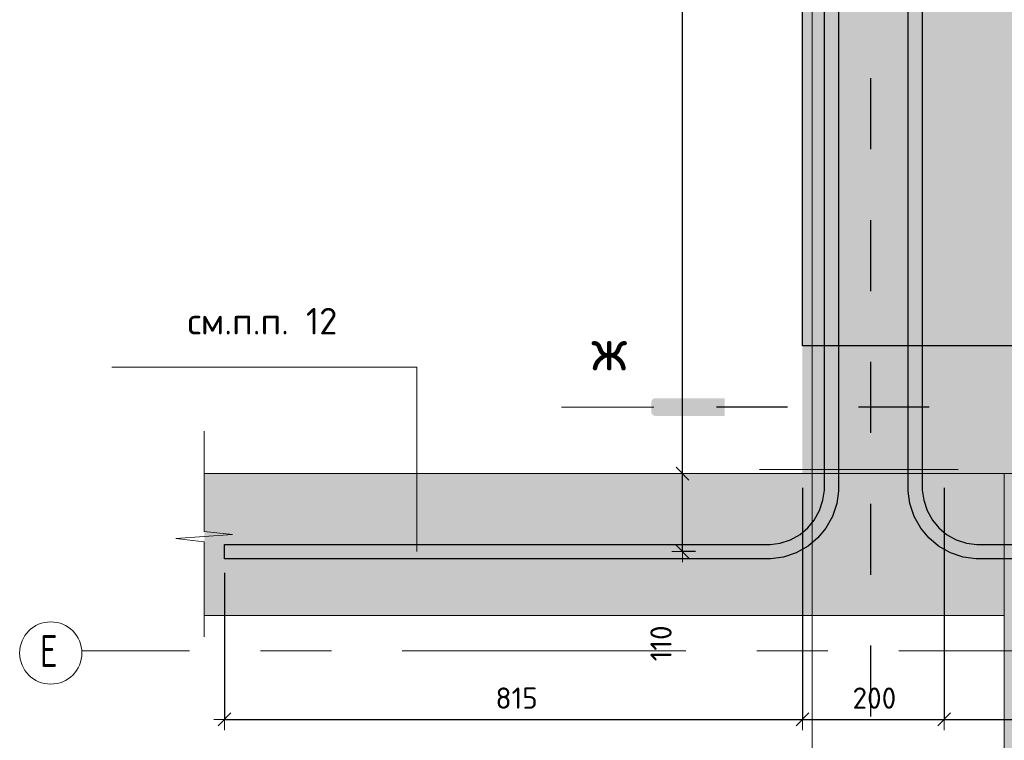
# Model space of a CAD drawing. Header units: metres. Extents: x -38 to 97, y -15 to 21.
# Tile 47 of 205: x 79.85 to 81.24, y -6.23 to -5.21. Entities that reach past the tile are written whole.
import ezdxf

# ---------------------------------------------------------------- set-up
doc = ezdxf.new("R2010")
doc.units = ezdxf.units.M
doc.header["$PDMODE"] = 65
for name, pattern in [('______11', [0.5, 0.4, -0.05, 0, -0.05]), ('______2', [0.0405, 0.03, -0.0105]), ('______5', [1.1, 0.8, -0.1, 0.1, -0.1])]:
    doc.linetypes.add(name, pattern=pattern)
doc.layers.add('XR$4$Арм.стержн.Доп. Арм верхн.зоны Х', color=7, linetype='Continuous', lineweight=35, true_color=0x8c8cff)
doc.layers.add('XR$6$Арм.стержн.Доп. Арм верхн.зоны Х', color=7, linetype='Continuous', lineweight=35, true_color=0x8c8cff)
for name, color, linetype, lineweight in [('XR$4$ВК__отв в полу 1-2 эт', 220, 'Continuous', 25), ('XR$4$Общий слой (1)_1', 7, 'Continuous', 13), ('XR$4$Осевая линия (1)', 7, '______5', 13), ('XR$4$Перекрытие (1)', 7, 'Continuous', 35), ('XR$4$Размерная линия (1)', 7, 'Continuous', 13), ('XR$4$Текст_ общее_1', 7, 'Continuous', 13), ('XR$6$ВК__отв в полу 1-2 эт', 220, 'Continuous', 25), ('XR$6$Общий слой (1)_1', 7, 'Continuous', 13), ('XR$6$Осевая линия (1)', 7, '______5', 13), ('XR$6$Перекрытие (1)', 7, 'Continuous', 35), ('XR$6$Размерная линия (1)', 7, 'Continuous', 13), ('XR$6$Текст_ общее_1', 7, 'Continuous', 13)]:
    doc.layers.add(name, color=color, linetype=linetype, lineweight=lineweight)
doc.styles.add('ISOCPEUR', font='txt')
doc.dimstyles.new('DIMSTYLE_24', dxfattribs={"dimtxt": 0.03, "dimasz": 0.03, "dimexe": 0, "dimexo": 0, "dimgap": 0.015, "dimtad": 2, "dimdec": 0, "dimlfac": 1000, "dimrnd": 5, "dimzin": 12, "dimdsep": 46, "dimtxsty": 'ISOCPEUR', "dimblk1": 'ALL_ML_STRICH', "dimblk2": 'ALL_ML_STRICH', "dimsah": 1, "dimcen": 0, "dimclrd": 7, "dimclre": 256, "dimclrt": 7, "dimadec": 0, "dimazin": 0, "dimtfac": 1, "dimtdec": 0, "dimtix": 1, "dimtmove": 2, "dimatfit": 3, "dimfxl": 0, "dimtzin": 0, "dimlwd": 0, "dimlwe": -3, "dimarcsym": 0})
pattern_1 = [(0, (0.45, 0.45), (0.225, 0.225), [0.225, -0.225]), (90, (0.45, 0.45), (-0.225, 0.225), [0.225, -0.225])]

# ---------------------------------------------------------------- blocks, each defined once
blk = doc.blocks.new('ЭЛЕМЕНТ_УЗОРА_20')
at = {"color": 7, "linetype": 'Continuous', "lineweight": 13, "transparency": 33554687}
blk.add_line((80.1122, -6.0799), (80.1122, -6.0799), dxfattribs=at)
blk.add_lwpolyline([(80.1122, -5.7899), (80.1122, -5.9317), (80.1522, -5.9358), (80.0722, -5.9413), (80.1122, -5.9459), (80.1122, -6.0799)], dxfattribs=at)
blk = doc.blocks.new('ALL_ML_STRICH')
at = {"color": 0, "linetype": 'ByBlock', "lineweight": -2}
for p, q in [((0, -0.5), (0, 0.5)), ((-1, 0), (0.5, 0)), ((-0.3, -0.3), (0.3, 0.3))]:
    blk.add_line(p, q, dxfattribs=at)
blk = doc.blocks.new('*D432')
at = {"layer": 'DEFPOINTS', "color": 7, "linetype": 'Continuous', "lineweight": 13, "transparency": 33554687}
for p in [(80.9556, -5.8499), (80.1406, -5.9699), (80.1406, -6.1964)]:
    blk.add_point(p, dxfattribs=at)
at = {"layer": 'XR$4$Размерная линия (1)', "color": 9, "linetype": 'Continuous', "lineweight": -2, "true_color": 0xc7c7c7, "transparency": 33554687}
for p, q in [((80.9556, -5.8699), (80.9556, -6.1964)), ((80.1406, -5.9899), (80.1406, -6.1964))]:
    blk.add_line(p, q, dxfattribs=at)
at = {"layer": 'XR$4$Размерная линия (1)', "color": 7, "linetype": 'Continuous', "lineweight": -2, "transparency": 33554687}
blk.add_line((80.1406, -6.1964), (80.9556, -6.1964), dxfattribs=at)
at = {"layer": 'XR$4$Размерная линия (1)', "color": 7, "linetype": 'Continuous', "lineweight": 13, "transparency": 33554687, "xscale": 0.03, "yscale": 0.03, "zscale": 0.03, "rotation": 180}
blk.add_blockref('ALL_ML_STRICH', (80.1406, -6.1964), dxfattribs=at)
at = {"layer": 'XR$4$Размерная линия (1)', "color": 7, "linetype": 'Continuous', "lineweight": 13, "transparency": 33554687, "xscale": 0.03, "yscale": 0.03, "zscale": 0.03}
blk.add_blockref('ALL_ML_STRICH', (80.9556, -6.1964), dxfattribs=at)
at = {"layer": 'XR$4$Размерная линия (1)', "color": 7, "linetype": 'Continuous', "lineweight": 13, "transparency": 33554687, "insert": (80.5526, -6.1664), "char_height": 0.03, "width": 0.09, "attachment_point": 5, "style": 'ISOCPEUR'}
blk.add_mtext('\\A1;{815}', dxfattribs=at)
blk = doc.blocks.new('*D433')
at = {"layer": 'DEFPOINTS', "color": 7, "linetype": 'Continuous', "lineweight": 13, "transparency": 33554687}
for p in [(80.9556, -5.8499), (81.1556, -5.8499), (80.9556, -6.1964)]:
    blk.add_point(p, dxfattribs=at)
at = {"layer": 'XR$4$Размерная линия (1)', "color": 9, "linetype": 'Continuous', "lineweight": -2, "true_color": 0xc7c7c7, "transparency": 33554687}
for p, q in [((80.9556, -5.8699), (80.9556, -6.1964)), ((81.1556, -5.8699), (81.1556, -6.1964))]:
    blk.add_line(p, q, dxfattribs=at)
at = {"layer": 'XR$4$Размерная линия (1)', "color": 7, "linetype": 'Continuous', "lineweight": -2, "transparency": 33554687}
blk.add_line((80.9556, -6.1964), (81.1556, -6.1964), dxfattribs=at)
at = {"layer": 'XR$4$Размерная линия (1)', "color": 7, "linetype": 'Continuous', "lineweight": 13, "transparency": 33554687, "xscale": 0.03, "yscale": 0.03, "zscale": 0.03, "rotation": 180}
blk.add_blockref('ALL_ML_STRICH', (80.9556, -6.1964), dxfattribs=at)
at = {"layer": 'XR$4$Размерная линия (1)', "color": 7, "linetype": 'Continuous', "lineweight": 13, "transparency": 33554687, "xscale": 0.03, "yscale": 0.03, "zscale": 0.03}
blk.add_blockref('ALL_ML_STRICH', (81.1556, -6.1964), dxfattribs=at)
at = {"layer": 'XR$4$Размерная линия (1)', "color": 7, "linetype": 'Continuous', "lineweight": 13, "transparency": 33554687, "insert": (81.0571, -6.1664), "char_height": 0.03, "width": 0.09, "attachment_point": 5, "style": 'ISOCPEUR'}
blk.add_mtext('\\A1;{200}', dxfattribs=at)
blk = doc.blocks.new('*D434')
at = {"layer": 'DEFPOINTS', "color": 7, "linetype": 'Continuous', "lineweight": 13, "transparency": 33554687}
for p in [(81.1556, -5.8499), (81.9706, -5.9699), (81.1556, -6.1964)]:
    blk.add_point(p, dxfattribs=at)
at = {"layer": 'XR$4$Размерная линия (1)', "color": 9, "linetype": 'Continuous', "lineweight": -2, "true_color": 0xc7c7c7, "transparency": 33554687}
for p, q in [((81.1556, -5.8699), (81.1556, -6.1964)), ((81.9706, -5.9899), (81.9706, -6.1964))]:
    blk.add_line(p, q, dxfattribs=at)
at = {"layer": 'XR$4$Размерная линия (1)', "color": 7, "linetype": 'Continuous', "lineweight": -2, "transparency": 33554687}
blk.add_line((81.1556, -6.1964), (81.9706, -6.1964), dxfattribs=at)
at = {"layer": 'XR$4$Размерная линия (1)', "color": 7, "linetype": 'Continuous', "lineweight": 13, "transparency": 33554687, "xscale": 0.03, "yscale": 0.03, "zscale": 0.03, "rotation": 180}
blk.add_blockref('ALL_ML_STRICH', (81.1556, -6.1964), dxfattribs=at)
at = {"layer": 'XR$4$Размерная линия (1)', "color": 7, "linetype": 'Continuous', "lineweight": 13, "transparency": 33554687, "xscale": 0.03, "yscale": 0.03, "zscale": 0.03}
blk.add_blockref('ALL_ML_STRICH', (81.9706, -6.1964), dxfattribs=at)
at = {"layer": 'XR$4$Размерная линия (1)', "color": 7, "linetype": 'Continuous', "lineweight": 13, "transparency": 33554687, "insert": (81.5676, -6.1664), "char_height": 0.03, "width": 0.09, "attachment_point": 5, "style": 'ISOCPEUR'}
blk.add_mtext('\\A1;{815}', dxfattribs=at)
blk = doc.blocks.new('*D435')
at = {"layer": 'DEFPOINTS', "color": 7, "linetype": 'Continuous', "lineweight": 13, "transparency": 33554687}
for p in [(80.7944, -5.8499), (80.7864, -5.9599), (80.825, -5.9599)]:
    blk.add_point(p, dxfattribs=at)
at = {"layer": 'XR$4$Размерная линия (1)', "color": 9, "linetype": 'Continuous', "lineweight": -2, "true_color": 0xc7c7c7, "transparency": 33554687}
for p, q in [((80.7864, -5.8499), (80.7864, -5.8499)), ((80.805, -5.9599), (80.7864, -5.9599))]:
    blk.add_line(p, q, dxfattribs=at)
at = {"layer": 'XR$4$Размерная линия (1)', "color": 7, "linetype": 'Continuous', "lineweight": -2, "transparency": 33554687}
blk.add_line((80.7864, -5.9599), (80.7864, -5.8499), dxfattribs=at)
at = {"layer": 'XR$4$Размерная линия (1)', "color": 7, "linetype": 'Continuous', "lineweight": 13, "transparency": 33554687, "xscale": 0.03, "yscale": 0.03, "zscale": 0.03}
for p, rotation in [((80.7864, -5.8499), 90), ((80.7864, -5.9599), 270)]:
    blk.add_blockref('ALL_ML_STRICH', p, dxfattribs=dict(at, rotation=rotation))
at = {"layer": 'XR$4$Размерная линия (1)', "color": 7, "linetype": 'Continuous', "lineweight": 13, "transparency": 33554687, "insert": (80.7562, -6.0892), "char_height": 0.03, "width": 0.09, "attachment_point": 5, "rotation": 90, "style": 'ISOCPEUR'}
blk.add_mtext('\\A1;{110}', dxfattribs=at)
blk = doc.blocks.new('*D436')
at = {"layer": 'DEFPOINTS', "color": 7, "linetype": 'Continuous', "lineweight": 13, "transparency": 33554687}
for p in [(80.9866, -4.2999), (80.7864, -5.8499), (80.7944, -5.8499)]:
    blk.add_point(p, dxfattribs=at)
at = {"layer": 'XR$4$Размерная линия (1)', "color": 9, "linetype": 'Continuous', "lineweight": -2, "true_color": 0xc7c7c7, "transparency": 33554687}
for p, q in [((80.9666, -4.2999), (80.7864, -4.2999)), ((80.7864, -5.8499), (80.7864, -5.8499))]:
    blk.add_line(p, q, dxfattribs=at)
at = {"layer": 'XR$4$Размерная линия (1)', "color": 7, "linetype": 'Continuous', "lineweight": -2, "transparency": 33554687}
blk.add_line((80.7864, -5.8499), (80.7864, -4.2999), dxfattribs=at)
at = {"layer": 'XR$4$Размерная линия (1)', "color": 7, "linetype": 'Continuous', "lineweight": 13, "transparency": 33554687, "xscale": 0.03, "yscale": 0.03, "zscale": 0.03}
for p, rotation in [((80.7864, -4.2999), 90), ((80.7864, -5.8499), 270)]:
    blk.add_blockref('ALL_ML_STRICH', p, dxfattribs=dict(at, rotation=rotation))
at = {"layer": 'XR$4$Размерная линия (1)', "color": 7, "linetype": 'Continuous', "lineweight": 13, "transparency": 33554687, "insert": (80.7564, -5.0704), "char_height": 0.03, "width": 0.12, "attachment_point": 5, "rotation": 90, "style": 'ISOCPEUR'}
blk.add_mtext('\\A1;{1550}', dxfattribs=at)
blk = doc.blocks.new('СЛОЖНЫЙ_ОБЪЕКТ_58')
at = {"color": 7, "linetype": '______2', "lineweight": 25, "transparency": 33554687}
blk.add_line((81.0518, -4.2924), (81.0518, -6.901), dxfattribs=at)
blk = doc.blocks.new('ЭЛЕМЕНТ_УЗОРА_41')
at = {"color": 7, "linetype": 'Continuous', "lineweight": 13, "transparency": 33554687}
blk.add_line((80.1122, -6.0799), (80.1122, -6.0799), dxfattribs=at)
blk.add_lwpolyline([(80.1122, -5.7899), (80.1122, -5.9317), (80.1522, -5.9358), (80.0722, -5.9413), (80.1122, -5.9459), (80.1122, -6.0799)], dxfattribs=at)
blk = doc.blocks.new('*D820')
at = {"layer": 'DEFPOINTS', "color": 7, "linetype": 'Continuous', "lineweight": 13, "transparency": 33554687}
for p in [(80.9556, -5.8499), (80.1406, -5.9699), (80.1406, -6.1964)]:
    blk.add_point(p, dxfattribs=at)
at = {"layer": 'XR$6$Размерная линия (1)', "color": 9, "linetype": 'Continuous', "lineweight": -2, "true_color": 0xc7c7c7, "transparency": 33554687}
for p, q in [((80.9556, -5.8699), (80.9556, -6.1964)), ((80.1406, -5.9899), (80.1406, -6.1964))]:
    blk.add_line(p, q, dxfattribs=at)
at = {"layer": 'XR$6$Размерная линия (1)', "color": 7, "linetype": 'Continuous', "lineweight": -2, "transparency": 33554687}
blk.add_line((80.1406, -6.1964), (80.9556, -6.1964), dxfattribs=at)
at = {"layer": 'XR$6$Размерная линия (1)', "color": 7, "linetype": 'Continuous', "lineweight": 13, "transparency": 33554687, "xscale": 0.03, "yscale": 0.03, "zscale": 0.03, "rotation": 180}
blk.add_blockref('ALL_ML_STRICH', (80.1406, -6.1964), dxfattribs=at)
at = {"layer": 'XR$6$Размерная линия (1)', "color": 7, "linetype": 'Continuous', "lineweight": 13, "transparency": 33554687, "xscale": 0.03, "yscale": 0.03, "zscale": 0.03}
blk.add_blockref('ALL_ML_STRICH', (80.9556, -6.1964), dxfattribs=at)
at = {"layer": 'XR$6$Размерная линия (1)', "color": 7, "linetype": 'Continuous', "lineweight": 13, "transparency": 33554687, "insert": (80.5526, -6.1664), "char_height": 0.03, "width": 0.09, "attachment_point": 5, "style": 'ISOCPEUR'}
blk.add_mtext('\\A1;{815}', dxfattribs=at)
blk = doc.blocks.new('*D821')
at = {"layer": 'DEFPOINTS', "color": 7, "linetype": 'Continuous', "lineweight": 13, "transparency": 33554687}
for p in [(80.9556, -5.8499), (81.1556, -5.8499), (80.9556, -6.1964)]:
    blk.add_point(p, dxfattribs=at)
at = {"layer": 'XR$6$Размерная линия (1)', "color": 9, "linetype": 'Continuous', "lineweight": -2, "true_color": 0xc7c7c7, "transparency": 33554687}
for p, q in [((80.9556, -5.8699), (80.9556, -6.1964)), ((81.1556, -5.8699), (81.1556, -6.1964))]:
    blk.add_line(p, q, dxfattribs=at)
at = {"layer": 'XR$6$Размерная линия (1)', "color": 7, "linetype": 'Continuous', "lineweight": -2, "transparency": 33554687}
blk.add_line((80.9556, -6.1964), (81.1556, -6.1964), dxfattribs=at)
at = {"layer": 'XR$6$Размерная линия (1)', "color": 7, "linetype": 'Continuous', "lineweight": 13, "transparency": 33554687, "xscale": 0.03, "yscale": 0.03, "zscale": 0.03, "rotation": 180}
blk.add_blockref('ALL_ML_STRICH', (80.9556, -6.1964), dxfattribs=at)
at = {"layer": 'XR$6$Размерная линия (1)', "color": 7, "linetype": 'Continuous', "lineweight": 13, "transparency": 33554687, "xscale": 0.03, "yscale": 0.03, "zscale": 0.03}
blk.add_blockref('ALL_ML_STRICH', (81.1556, -6.1964), dxfattribs=at)
at = {"layer": 'XR$6$Размерная линия (1)', "color": 7, "linetype": 'Continuous', "lineweight": 13, "transparency": 33554687, "insert": (81.0571, -6.1664), "char_height": 0.03, "width": 0.09, "attachment_point": 5, "style": 'ISOCPEUR'}
blk.add_mtext('\\A1;{200}', dxfattribs=at)
blk = doc.blocks.new('*D822')
at = {"layer": 'DEFPOINTS', "color": 7, "linetype": 'Continuous', "lineweight": 13, "transparency": 33554687}
for p in [(81.1556, -5.8499), (81.9706, -5.9699), (81.1556, -6.1964)]:
    blk.add_point(p, dxfattribs=at)
at = {"layer": 'XR$6$Размерная линия (1)', "color": 9, "linetype": 'Continuous', "lineweight": -2, "true_color": 0xc7c7c7, "transparency": 33554687}
for p, q in [((81.1556, -5.8699), (81.1556, -6.1964)), ((81.9706, -5.9899), (81.9706, -6.1964))]:
    blk.add_line(p, q, dxfattribs=at)
at = {"layer": 'XR$6$Размерная линия (1)', "color": 7, "linetype": 'Continuous', "lineweight": -2, "transparency": 33554687}
blk.add_line((81.1556, -6.1964), (81.9706, -6.1964), dxfattribs=at)
at = {"layer": 'XR$6$Размерная линия (1)', "color": 7, "linetype": 'Continuous', "lineweight": 13, "transparency": 33554687, "xscale": 0.03, "yscale": 0.03, "zscale": 0.03, "rotation": 180}
blk.add_blockref('ALL_ML_STRICH', (81.1556, -6.1964), dxfattribs=at)
at = {"layer": 'XR$6$Размерная линия (1)', "color": 7, "linetype": 'Continuous', "lineweight": 13, "transparency": 33554687, "xscale": 0.03, "yscale": 0.03, "zscale": 0.03}
blk.add_blockref('ALL_ML_STRICH', (81.9706, -6.1964), dxfattribs=at)
at = {"layer": 'XR$6$Размерная линия (1)', "color": 7, "linetype": 'Continuous', "lineweight": 13, "transparency": 33554687, "insert": (81.5676, -6.1664), "char_height": 0.03, "width": 0.09, "attachment_point": 5, "style": 'ISOCPEUR'}
blk.add_mtext('\\A1;{815}', dxfattribs=at)
blk = doc.blocks.new('*D823')
at = {"layer": 'DEFPOINTS', "color": 7, "linetype": 'Continuous', "lineweight": 13, "transparency": 33554687}
for p in [(80.7944, -5.8499), (80.7864, -5.9599), (80.825, -5.9599)]:
    blk.add_point(p, dxfattribs=at)
at = {"layer": 'XR$6$Размерная линия (1)', "color": 9, "linetype": 'Continuous', "lineweight": -2, "true_color": 0xc7c7c7, "transparency": 33554687}
for p, q in [((80.7864, -5.8499), (80.7864, -5.8499)), ((80.805, -5.9599), (80.7864, -5.9599))]:
    blk.add_line(p, q, dxfattribs=at)
at = {"layer": 'XR$6$Размерная линия (1)', "color": 7, "linetype": 'Continuous', "lineweight": -2, "transparency": 33554687}
blk.add_line((80.7864, -5.9599), (80.7864, -5.8499), dxfattribs=at)
at = {"layer": 'XR$6$Размерная линия (1)', "color": 7, "linetype": 'Continuous', "lineweight": 13, "transparency": 33554687, "xscale": 0.03, "yscale": 0.03, "zscale": 0.03}
for p, rotation in [((80.7864, -5.8499), 90), ((80.7864, -5.9599), 270)]:
    blk.add_blockref('ALL_ML_STRICH', p, dxfattribs=dict(at, rotation=rotation))
at = {"layer": 'XR$6$Размерная линия (1)', "color": 7, "linetype": 'Continuous', "lineweight": 13, "transparency": 33554687, "insert": (80.7562, -6.0892), "char_height": 0.03, "width": 0.09, "attachment_point": 5, "rotation": 90, "style": 'ISOCPEUR'}
blk.add_mtext('\\A1;{110}', dxfattribs=at)
blk = doc.blocks.new('*D824')
at = {"layer": 'DEFPOINTS', "color": 7, "linetype": 'Continuous', "lineweight": 13, "transparency": 33554687}
for p in [(80.9866, -4.2999), (80.7864, -5.8499), (80.7944, -5.8499)]:
    blk.add_point(p, dxfattribs=at)
at = {"layer": 'XR$6$Размерная линия (1)', "color": 9, "linetype": 'Continuous', "lineweight": -2, "true_color": 0xc7c7c7, "transparency": 33554687}
for p, q in [((80.9666, -4.2999), (80.7864, -4.2999)), ((80.7864, -5.8499), (80.7864, -5.8499))]:
    blk.add_line(p, q, dxfattribs=at)
at = {"layer": 'XR$6$Размерная линия (1)', "color": 7, "linetype": 'Continuous', "lineweight": -2, "transparency": 33554687}
blk.add_line((80.7864, -5.8499), (80.7864, -4.2999), dxfattribs=at)
at = {"layer": 'XR$6$Размерная линия (1)', "color": 7, "linetype": 'Continuous', "lineweight": 13, "transparency": 33554687, "xscale": 0.03, "yscale": 0.03, "zscale": 0.03}
for p, rotation in [((80.7864, -4.2999), 90), ((80.7864, -5.8499), 270)]:
    blk.add_blockref('ALL_ML_STRICH', p, dxfattribs=dict(at, rotation=rotation))
at = {"layer": 'XR$6$Размерная линия (1)', "color": 7, "linetype": 'Continuous', "lineweight": 13, "transparency": 33554687, "insert": (80.7564, -5.0704), "char_height": 0.03, "width": 0.12, "attachment_point": 5, "rotation": 90, "style": 'ISOCPEUR'}
blk.add_mtext('\\A1;{1550}', dxfattribs=at)
blk = doc.blocks.new('СЛОЖНЫЙ_ОБЪЕКТ_100')
at = {"color": 7, "linetype": '______2', "lineweight": 25, "transparency": 33554687}
blk.add_line((81.0518, -4.2924), (81.0518, -6.901), dxfattribs=at)

msp = doc.modelspace()

# ---------------------------------------------------------------- hatches: boundary and pattern name
at = {"linetype": 'Continuous', "lineweight": 13, "true_color": 0xf1f1f1, "transparency": 33554687}
for points in [[(84.3056, -4.2499), (80.9556, -4.2499), (80.9556, -5.8499), (84.3056, -5.8499)], [(84.3056, -4.2499), (80.9556, -4.2499), (80.9556, -5.8499), (84.3056, -5.8499)], [(81.24, -5.8499), (80.1122, -5.8499), (80.1122, -6.0499), (81.24, -6.0499)], [(81.24, -5.8499), (80.1122, -5.8499), (80.1122, -6.0499), (81.24, -6.0499)], [(81.24, -7.2854), (84.4996, -7.2854), (84.4996, -5.8499), (81.24, -5.8499)], [(81.24, -7.2854), (84.4996, -7.2854), (84.4996, -5.8499), (81.24, -5.8499)]]:
    msp.add_hatch(color=7, dxfattribs=at).paths.add_polyline_path(points)
at = {"linetype": 'Continuous', "lineweight": 13, "transparency": 33554687}
h = msp.add_hatch(dxfattribs=at)
h.set_pattern_fill('____', scale=0.225, style=0, pattern_type=2)
h.set_pattern_definition(pattern_1)
h.paths.add_polyline_path([(81.4806, -5.6699), (81.1556, -5.6699), (81.1556, -5.8499), (81.4806, -5.8499)], flags=0)
h = msp.add_hatch(dxfattribs=at)
h.set_pattern_fill('____', scale=0.225, style=0, pattern_type=2)
h.set_pattern_definition(pattern_1)
h.paths.add_polyline_path([(81.4806, -5.6699), (81.1556, -5.6699), (81.1556, -5.8499), (81.4806, -5.8499)], flags=0)
at = {"linetype": 'Continuous', "lineweight": 25, "true_color": 0x000000, "transparency": 33554687}
msp.add_hatch(color=18, dxfattribs=at).paths.add_polyline_path([(80.7477, -5.7436), (80.7484, -5.7435), (80.8459, -5.7435), (80.8459, -5.7686), (80.7484, -5.7686), (80.7477, -5.7686), (80.7469, -5.7684), (80.7462, -5.7682), (80.7455, -5.7678), (80.7449, -5.7674), (80.7443, -5.7669), (80.7438, -5.7663), (80.7434, -5.7657), (80.743, -5.765), (80.7428, -5.7643), (80.7426, -5.7635), (80.7426, -5.7627), (80.7426, -5.7494), (80.7426, -5.7486), (80.7428, -5.7479), (80.743, -5.7471), (80.7434, -5.7465), (80.7438, -5.7458), (80.7443, -5.7452), (80.7449, -5.7447), (80.7455, -5.7443), (80.7462, -5.744), (80.7469, -5.7437)], flags=16)
msp.add_hatch(color=18, dxfattribs=at).paths.add_polyline_path([(80.7477, -5.7436), (80.7484, -5.7435), (80.8459, -5.7435), (80.8459, -5.7686), (80.7484, -5.7686), (80.7477, -5.7686), (80.7469, -5.7684), (80.7462, -5.7682), (80.7455, -5.7678), (80.7449, -5.7674), (80.7443, -5.7669), (80.7438, -5.7663), (80.7434, -5.7657), (80.743, -5.765), (80.7428, -5.7643), (80.7426, -5.7635), (80.7426, -5.7627), (80.7426, -5.7494), (80.7426, -5.7486), (80.7428, -5.7479), (80.743, -5.7471), (80.7434, -5.7465), (80.7438, -5.7458), (80.7443, -5.7452), (80.7449, -5.7447), (80.7455, -5.7443), (80.7462, -5.744), (80.7469, -5.7437)], flags=16)
msp.add_hatch(color=18, dxfattribs=at).paths.add_polyline_path([(81.2281, -5.7436), (81.2273, -5.7435), (81.1299, -5.7435), (81.1299, -5.7686), (81.2273, -5.7686), (81.2281, -5.7686), (81.2289, -5.7684), (81.2296, -5.7682), (81.2303, -5.7678), (81.2309, -5.7674), (81.2315, -5.7669), (81.232, -5.7663), (81.2324, -5.7657), (81.2328, -5.765), (81.233, -5.7643), (81.2332, -5.7635), (81.2332, -5.7627), (81.2332, -5.7494), (81.2332, -5.7486), (81.233, -5.7479), (81.2328, -5.7471), (81.2324, -5.7465), (81.232, -5.7458), (81.2315, -5.7452), (81.2309, -5.7447), (81.2303, -5.7443), (81.2296, -5.744), (81.2289, -5.7437)])
msp.add_hatch(color=18, dxfattribs=at).paths.add_polyline_path([(81.2281, -5.7436), (81.2273, -5.7435), (81.1299, -5.7435), (81.1299, -5.7686), (81.2273, -5.7686), (81.2281, -5.7686), (81.2289, -5.7684), (81.2296, -5.7682), (81.2303, -5.7678), (81.2309, -5.7674), (81.2315, -5.7669), (81.232, -5.7663), (81.2324, -5.7657), (81.2328, -5.765), (81.233, -5.7643), (81.2332, -5.7635), (81.2332, -5.7627), (81.2332, -5.7494), (81.2332, -5.7486), (81.233, -5.7479), (81.2328, -5.7471), (81.2324, -5.7465), (81.232, -5.7458), (81.2315, -5.7452), (81.2309, -5.7447), (81.2303, -5.7443), (81.2296, -5.744), (81.2289, -5.7437)])

# ---------------------------------------------------------------- linework, layer by layer
at = {"color": 52, "linetype": 'Continuous', "lineweight": 13, "transparency": 33554687}
for p, q in [((80.9692, -4.2065), (80.9692, -6.3065)), ((80.9692, -4.2065), (80.9692, -6.3065)), ((80.8951, -5.8439), (81.1751, -5.8439)), ((80.8951, -5.8439), (81.1751, -5.8439))]:
    msp.add_line(p, q, dxfattribs=at)
at = {"color": 7, "linetype": '______2', "lineweight": 25, "transparency": 33554687}
msp.add_line((81.1345, -5.7561), (80.8259, -5.7561), dxfattribs=at)
msp.add_line((81.1345, -5.7561), (80.8259, -5.7561), dxfattribs=at)
at = {"color": 7, "linetype": 'Continuous', "lineweight": 13, "transparency": 33554687}
for p, q in [((81.24, -5.8499), (80.1122, -5.8499)), ((81.24, -5.8499), (80.1122, -5.8499)), ((81.24, -7.2854), (81.24, -5.8499)), ((81.24, -7.2854), (81.24, -5.8499))]:
    msp.add_line(p, q, dxfattribs=at)
for points in [[(80.4117, -5.9599), (80.4117, -5.6999), (79.9817, -5.6999)], [(80.4117, -5.9599), (80.4117, -5.6999), (79.9817, -5.6999)], [(80.1122, -6.0499), (81.24, -6.0499), (81.24, -5.8499)], [(80.1122, -6.0499), (81.24, -6.0499), (81.24, -5.8499)]]:
    msp.add_lwpolyline(points, dxfattribs=at)
at = {"layer": 'XR$4$Арм.стержн.Доп. Арм верхн.зоны Х', "color": 7, "linetype": 'Continuous', "lineweight": 25, "transparency": 33554687}
for points in [[(80.1406, -5.9499), (80.9099, -5.9499), (80.9242, -5.9479), (80.9388, -5.9431), (80.9522, -5.9356), (80.9632, -5.9264), (80.9723, -5.9155), (80.9798, -5.9021), (80.9846, -5.8875), (80.9866, -5.8731), (80.9866, -4.2999), (81.0066, -4.2999), (81.0066, -5.8745), (81.0042, -5.892), (80.9982, -5.9102), (80.9888, -5.9269), (80.9774, -5.9406), (80.9636, -5.9521), (80.9469, -5.9615), (80.9288, -5.9675), (80.9112, -5.9699), (80.1406, -5.9699), (80.1406, -5.9499)], [(80.1406, -5.9499), (80.9099, -5.9499), (80.9242, -5.9479), (80.9388, -5.9431), (80.9522, -5.9356), (80.9632, -5.9264), (80.9723, -5.9155), (80.9798, -5.9021), (80.9846, -5.8875), (80.9866, -5.8731), (80.9866, -4.2999), (81.0066, -4.2999), (81.0066, -5.8745), (81.0042, -5.892), (80.9982, -5.9102), (80.9888, -5.9269), (80.9774, -5.9406), (80.9636, -5.9521), (80.9469, -5.9615), (80.9288, -5.9675), (80.9112, -5.9699), (80.1406, -5.9699), (80.1406, -5.9499)], [(81.9706, -5.9699), (81.2, -5.9699), (81.1825, -5.9675), (81.1643, -5.9615), (81.1476, -5.9521), (81.1339, -5.9406), (81.1224, -5.9269), (81.1131, -5.9102), (81.1071, -5.892), (81.1046, -5.8745), (81.1046, -4.2999), (81.1246, -4.2999), (81.1246, -5.8731), (81.1266, -5.8875), (81.1314, -5.9021), (81.139, -5.9155), (81.1481, -5.9264), (81.159, -5.9356), (81.1724, -5.9431), (81.1871, -5.9479), (81.2014, -5.9499), (81.9706, -5.9499), (81.9706, -5.9699)], [(81.9706, -5.9699), (81.2, -5.9699), (81.1825, -5.9675), (81.1643, -5.9615), (81.1476, -5.9521), (81.1339, -5.9406), (81.1224, -5.9269), (81.1131, -5.9102), (81.1071, -5.892), (81.1046, -5.8745), (81.1046, -4.2999), (81.1246, -4.2999), (81.1246, -5.8731), (81.1266, -5.8875), (81.1314, -5.9021), (81.139, -5.9155), (81.1481, -5.9264), (81.159, -5.9356), (81.1724, -5.9431), (81.1871, -5.9479), (81.2014, -5.9499), (81.9706, -5.9499), (81.9706, -5.9699)]]:
    msp.add_lwpolyline(points, dxfattribs=at)
at = {"layer": 'XR$4$ВК__отв в полу 1-2 эт', "color": 7, "linetype": 'Continuous', "lineweight": 13, "transparency": 33554687}
msp.add_line((80.7459, -5.7561), (80.6159, -5.7561), dxfattribs=at)
at = {"layer": 'XR$4$Общий слой (1)_1', "color": 7, "linetype": 'Continuous', "lineweight": 13, "transparency": 33554687}
for p in [(80.455, -5.8499), (80.4556, -5.8499)]:
    msp.add_line(p, (84.4996, -5.8499), dxfattribs=at)
at = {"layer": 'XR$4$Осевая линия (1)', "color": 253, "linetype": '______11', "lineweight": 13, "true_color": 0xa0a0a0, "transparency": 33554687}
msp.add_line((84.2914, -6.0999), (79.9389, -6.0999), dxfattribs=at)
at = {"layer": 'XR$4$Осевая линия (1)', "color": 7, "linetype": 'Continuous', "lineweight": 13, "transparency": 33554687}
msp.add_circle((79.8957, -6.1028), 0.0439, dxfattribs=at)
at = {"layer": 'XR$4$Перекрытие (1)', "color": 7, "linetype": 'Continuous', "lineweight": 25, "transparency": 33554687}
for p, q in [((80.9556, -5.6699), (80.9556, -4.2499)), ((81.4806, -5.6699), (80.9556, -5.6699))]:
    msp.add_line(p, q, dxfattribs=at)
at = {"layer": 'XR$6$Арм.стержн.Доп. Арм верхн.зоны Х', "color": 7, "linetype": 'Continuous', "lineweight": 25, "transparency": 33554687}
for points in [[(80.1406, -5.9499), (80.9099, -5.9499), (80.9242, -5.9479), (80.9388, -5.9431), (80.9522, -5.9356), (80.9632, -5.9264), (80.9723, -5.9155), (80.9798, -5.9021), (80.9846, -5.8875), (80.9866, -5.8731), (80.9866, -4.2999), (81.0066, -4.2999), (81.0066, -5.8745), (81.0042, -5.892), (80.9982, -5.9102), (80.9888, -5.9269), (80.9774, -5.9406), (80.9636, -5.9521), (80.9469, -5.9615), (80.9288, -5.9675), (80.9112, -5.9699), (80.1406, -5.9699), (80.1406, -5.9499)], [(80.1406, -5.9499), (80.9099, -5.9499), (80.9242, -5.9479), (80.9388, -5.9431), (80.9522, -5.9356), (80.9632, -5.9264), (80.9723, -5.9155), (80.9798, -5.9021), (80.9846, -5.8875), (80.9866, -5.8731), (80.9866, -4.2999), (81.0066, -4.2999), (81.0066, -5.8745), (81.0042, -5.892), (80.9982, -5.9102), (80.9888, -5.9269), (80.9774, -5.9406), (80.9636, -5.9521), (80.9469, -5.9615), (80.9288, -5.9675), (80.9112, -5.9699), (80.1406, -5.9699), (80.1406, -5.9499)], [(81.9706, -5.9699), (81.2, -5.9699), (81.1825, -5.9675), (81.1643, -5.9615), (81.1476, -5.9521), (81.1339, -5.9406), (81.1224, -5.9269), (81.1131, -5.9102), (81.1071, -5.892), (81.1046, -5.8745), (81.1046, -4.2999), (81.1246, -4.2999), (81.1246, -5.8731), (81.1266, -5.8875), (81.1314, -5.9021), (81.139, -5.9155), (81.1481, -5.9264), (81.159, -5.9356), (81.1724, -5.9431), (81.1871, -5.9479), (81.2014, -5.9499), (81.9706, -5.9499), (81.9706, -5.9699)], [(81.9706, -5.9699), (81.2, -5.9699), (81.1825, -5.9675), (81.1643, -5.9615), (81.1476, -5.9521), (81.1339, -5.9406), (81.1224, -5.9269), (81.1131, -5.9102), (81.1071, -5.892), (81.1046, -5.8745), (81.1046, -4.2999), (81.1246, -4.2999), (81.1246, -5.8731), (81.1266, -5.8875), (81.1314, -5.9021), (81.139, -5.9155), (81.1481, -5.9264), (81.159, -5.9356), (81.1724, -5.9431), (81.1871, -5.9479), (81.2014, -5.9499), (81.9706, -5.9499), (81.9706, -5.9699)]]:
    msp.add_lwpolyline(points, dxfattribs=at)
at = {"layer": 'XR$6$ВК__отв в полу 1-2 эт', "color": 7, "linetype": 'Continuous', "lineweight": 13, "transparency": 33554687}
msp.add_line((80.7459, -5.7561), (80.6159, -5.7561), dxfattribs=at)
at = {"layer": 'XR$6$Общий слой (1)_1', "color": 7, "linetype": 'Continuous', "lineweight": 13, "transparency": 33554687}
for p in [(80.455, -5.8499), (80.4556, -5.8499)]:
    msp.add_line(p, (84.4996, -5.8499), dxfattribs=at)
at = {"layer": 'XR$6$Осевая линия (1)', "color": 253, "linetype": '______11', "lineweight": 13, "true_color": 0xa0a0a0, "transparency": 33554687}
msp.add_line((84.2914, -6.0999), (79.9389, -6.0999), dxfattribs=at)
at = {"layer": 'XR$6$Осевая линия (1)', "color": 7, "linetype": 'Continuous', "lineweight": 13, "transparency": 33554687}
msp.add_circle((79.8957, -6.1028), 0.0439, dxfattribs=at)
at = {"layer": 'XR$6$Перекрытие (1)', "color": 7, "linetype": 'Continuous', "lineweight": 25, "transparency": 33554687}
for p, q in [((80.9556, -5.6699), (80.9556, -4.2499)), ((81.4806, -5.6699), (80.9556, -5.6699))]:
    msp.add_line(p, q, dxfattribs=at)

# ---------------------------------------------------------------- block references
at = {"color": 7, "linetype": 'Continuous', "lineweight": 13, "transparency": 33554687}
for name in ['СЛОЖНЫЙ_ОБЪЕКТ_58', 'СЛОЖНЫЙ_ОБЪЕКТ_100', 'ЭЛЕМЕНТ_УЗОРА_20', 'ЭЛЕМЕНТ_УЗОРА_41']:
    msp.add_blockref(name, (0, 0), dxfattribs=at)

# ---------------------------------------------------------------- texts
at = {"color": 7, "linetype": 'Continuous', "lineweight": 13, "transparency": 33554687, "insert": (80.6832, -5.6746), "char_height": 0.06, "width": 0.078545, "attachment_point": 5, "style": 'ISOCPEUR'}
msp.add_mtext('\\A1;{\\fISOCPEUR|i0|b0;\\H0.060000;\\W1.000000;\\C7;ж}\\P', dxfattribs=at)
msp.add_mtext('\\A1;{\\fISOCPEUR|i0|b0;\\H0.060000;\\W1.000000;\\C7;ж}\\P', dxfattribs=at)
at = {"layer": 'XR$4$Осевая линия (1)', "color": 7, "linetype": 'Continuous', "lineweight": 13, "transparency": 33554687, "insert": (79.88, -6.1224), "char_height": 0.045, "width": 0.048961, "attachment_point": 7, "style": 'ISOCPEUR'}
msp.add_mtext('\\W0.78;Е', dxfattribs=at)
at = {"layer": 'XR$4$Текст_ общее_1', "color": 7, "linetype": 'Continuous', "lineweight": 13, "transparency": 33554687, "insert": (80.1942, -5.6349), "char_height": 0.0375, "width": 0.223729, "attachment_point": 5, "style": 'ISOCPEUR'}
msp.add_mtext('\\A1;{\\fISOCPEUR|i0|b0;\\H0.037500;\\W1.000000;\\C7;см.п.п. 12}\\P', dxfattribs=at)
at = {"layer": 'XR$6$Осевая линия (1)', "color": 7, "linetype": 'Continuous', "lineweight": 13, "transparency": 33554687, "insert": (79.88, -6.1224), "char_height": 0.045, "width": 0.048961, "attachment_point": 7, "style": 'ISOCPEUR'}
msp.add_mtext('\\W0.78;Е', dxfattribs=at)
at = {"layer": 'XR$6$Текст_ общее_1', "color": 7, "linetype": 'Continuous', "lineweight": 13, "transparency": 33554687, "insert": (80.1942, -5.6349), "char_height": 0.0375, "width": 0.223729, "attachment_point": 5, "style": 'ISOCPEUR'}
msp.add_mtext('\\A1;{\\fISOCPEUR|i0|b0;\\H0.037500;\\W1.000000;\\C7;см.п.п. 12}\\P', dxfattribs=at)

# ---------------------------------------------------------------- dimensions: what is measured, and where the dimension line sits
at = {"layer": 'XR$4$Размерная линия (1)', "color": 7, "linetype": 'Continuous', "lineweight": 13, "transparency": 33554687}
for base, p1, p2, picture, middle in [((80.7864, -4.2999), (80.7864, -5.8499), (80.9666, -4.2999), '*D436', (80.7564, -5.0704)), ((80.7864, -5.8499), (80.805, -5.9599), (80.7864, -5.8499), '*D435', (80.7562, -6.0892))]:
    dim = msp.add_linear_dim(base=base, p1=p1, p2=p2, angle=90, dimstyle='DIMSTYLE_24', override={"dimpost": '<>', "dimclrd": 7, "dimclre": 9, "dimclrt": 7, "dimlwd": 0, "dimlwe": 65533}, dxfattribs=at)
    dim.commit()
    dim.dimension.update_dxf_attribs({"geometry": picture, "text_midpoint": middle, "dimtype": 160})
for base, p1, p2, picture, middle in [((80.9556, -6.1964), (80.1406, -5.9899), (80.9556, -5.8699), '*D432', (80.5526, -6.1664)), ((81.1556, -6.1964), (80.9556, -5.8699), (81.1556, -5.8699), '*D433', (81.0571, -6.1664)), ((81.9706, -6.1964), (81.1556, -5.8699), (81.9706, -5.9899), '*D434', (81.5676, -6.1664))]:
    dim = msp.add_linear_dim(base=base, p1=p1, p2=p2, dimstyle='DIMSTYLE_24', override={"dimpost": '<>', "dimclrd": 7, "dimclre": 9, "dimclrt": 7, "dimlwd": 0, "dimlwe": 65533}, dxfattribs=at)
    dim.commit()
    dim.dimension.update_dxf_attribs({"geometry": picture, "text_midpoint": middle, "dimtype": 160})
at = {"layer": 'XR$6$Размерная линия (1)', "color": 7, "linetype": 'Continuous', "lineweight": 13, "transparency": 33554687}
for base, p1, p2, picture, middle in [((80.7864, -4.2999), (80.7864, -5.8499), (80.9666, -4.2999), '*D824', (80.7564, -5.0704)), ((80.7864, -5.8499), (80.805, -5.9599), (80.7864, -5.8499), '*D823', (80.7562, -6.0892))]:
    dim = msp.add_linear_dim(base=base, p1=p1, p2=p2, angle=90, dimstyle='DIMSTYLE_24', override={"dimpost": '<>', "dimclrd": 7, "dimclre": 9, "dimclrt": 7, "dimlwd": 0, "dimlwe": 65533}, dxfattribs=at)
    dim.commit()
    dim.dimension.update_dxf_attribs({"geometry": picture, "text_midpoint": middle, "dimtype": 160})
for base, p1, p2, picture, middle in [((80.9556, -6.1964), (80.1406, -5.9899), (80.9556, -5.8699), '*D820', (80.5526, -6.1664)), ((81.1556, -6.1964), (80.9556, -5.8699), (81.1556, -5.8699), '*D821', (81.0571, -6.1664)), ((81.9706, -6.1964), (81.1556, -5.8699), (81.9706, -5.9899), '*D822', (81.5676, -6.1664))]:
    dim = msp.add_linear_dim(base=base, p1=p1, p2=p2, dimstyle='DIMSTYLE_24', override={"dimpost": '<>', "dimclrd": 7, "dimclre": 9, "dimclrt": 7, "dimlwd": 0, "dimlwe": 65533}, dxfattribs=at)
    dim.commit()
    dim.dimension.update_dxf_attribs({"geometry": picture, "text_midpoint": middle, "dimtype": 160})

doc.saveas('drawing.dxf')
